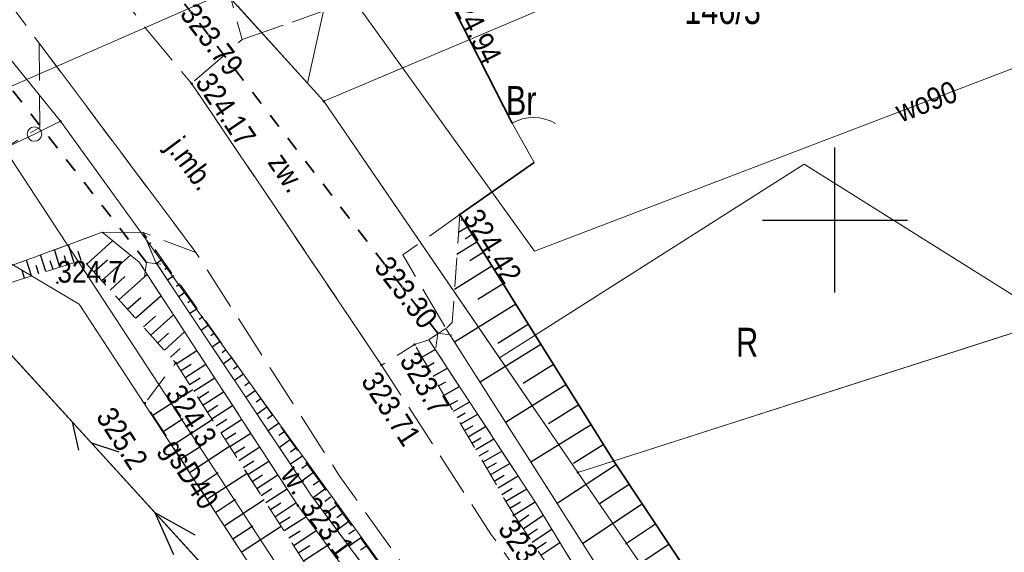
# Model space of a CAD drawing. Header units: metres. Extents: x 7423100 to 7431699, y 5527887 to 5533362.
# Tile 68 of 114: x 7428472 to 7428506, y 5529789 to 5529807. Entities that reach past the tile are written whole.
import ezdxf
from ezdxf.enums import TextEntityAlignment as Align

# ---------------------------------------------------------------- set-up
doc = ezdxf.new("R2010")
doc.units = ezdxf.units.M
doc.header["$MEASUREMENT"] = 0
for name, pattern in [('1.0_0.5', [1.5, 1, -0.5]), ('1.5_0.5', [2, 1.5, -0.5]), ('219-500', [0]), ('otkz_500', [1, 0.5, -0.5]), ('otof_500', [0]), ('suep_nn_500', [0]), ('sutp_500', [0])]:
    doc.linetypes.add(name, pattern=pattern)
doc.layers.get('0').update_dxf_attribs({"color": 2, "linetype": 'CONTINUOUS', "lineweight": 5})
for name, color, linetype in [('000 Inne (niezydentyfikowane)', 7, 'CONTINUOUS'), ('202-punkt graniczny', 7, 'CONTINUOUS'), ('203-punkt graniczny', 7, 'CONTINUOUS'), ('210-oznaczenie konturu użytku gruntowego', 7, 'CONTINUOUS'), ('211-numer działki ewidencyjnej', 7, 'CONTINUOUS'), ('217-kontur klasyfikacyjny', 7, 'CONTINUOUS'), ('218-kontur użytku gruntowego', 7, 'CONTINUOUS'), ('219-działka ewidencyjna', 7, 'CONTINUOUS'), ('furtka', 7, 'CONTINUOUS'), ('jezdnia', 7, 'CONTINUOUS'), ('jezdnia-Atr17', 7, 'CONTINUOUS'), ('obszar utwardzony', 7, 'CONTINUOUS'), ('obszar utwardzony-Atr17', 7, 'CONTINUOUS'), ('ogrodzenie trwałe', 7, 'CONTINUOUS'), ('pikieta naturalna', 7, 'CONTINUOUS'), ('pikieta naturalna-Atr2', 7, 'CONTINUOUS'), ('pikieta sztuczna', 7, 'CONTINUOUS'), ('pikieta sztuczna-Atr2', 7, 'CONTINUOUS'), ('przepust', 7, 'CONTINUOUS'), ('przewód elektroenergetyczny niskiego napięcia', 7, 'CONTINUOUS'), ('przewód gazowy', 7, 'CONTINUOUS'), ('przewód gazowy-Atr1', 7, 'CONTINUOUS'), ('przewód kanalizacyjny', 7, 'CONTINUOUS'), ('przewód telekomunikacyjny napowietrzny', 7, 'CONTINUOUS'), ('przewód wodociągowy', 7, 'CONTINUOUS'), ('przewód wodociągowy-Atr1', 7, 'CONTINUOUS'), ('rów przydrożny (poligon)', 7, 'CONTINUOUS'), ('rów przydrożny (poligon)-Atr17', 7, 'CONTINUOUS'), ('skarpa nieumocniona', 7, 'CONTINUOUS'), ('Wstawianie ramki sekcyjnej z opisem', 7, 'CONTINUOUS')]:
    doc.layers.add(name, color=color, linetype=linetype)
doc.styles.get("Standard").update_dxf_attribs({"font": 'Working1250.shx', "width": 0.75})
doc.linetypes.add('902-500', pattern='A,3.75,0,[1,ksztalty.shx,S=0.5,R=0,X=0,Y=0],3.75', length=7.5)

# ---------------------------------------------------------------- blocks, each defined once
blk = doc.blocks.new('203')
at = {"linetype": 'Continuous', "lineweight": 0}
h = blk.add_hatch(color=0, dxfattribs=at)
edge = h.paths.add_edge_path()
edge.add_arc((0, 0), 0.045, 0, 360)
blk = doc.blocks.new('202')
at = {"color": 0, "linetype": 'Continuous', "lineweight": 0}
blk.add_circle((0, 0), 0.25, dxfattribs=at)
blk = doc.blocks.new('IB05')
at = {"color": 0, "linetype": 'Continuous', "lineweight": 13}
for q in [(0.354, 0.354), (0.354, -0.354)]:
    blk.add_line((0, 0), q, dxfattribs=at)
blk = doc.blocks.new('PW01')
at = {"linetype": 'Continuous', "lineweight": 13}
h = blk.add_hatch(color=0, dxfattribs=at)
edge = h.paths.add_edge_path()
edge.add_arc((0, 0), 0.045, 0, 360)
blk = doc.blocks.new('OK04')
at = {"color": 0, "linetype": 'Continuous', "lineweight": 0}
blk.add_arc((1.5, 0.001), 1.5, 120, 180, dxfattribs=at)
blk = doc.blocks.new('SUTP')
at = {"color": 0, "linetype": 'Continuous'}
for p, q in [((0, 0), (0.866, 0.5)), ((9.232, 0), (8.366, 0.5)), ((0, 0), (9.232, 0)), ((1.866, -0.5), (1, 0)), ((7.366, -0.5), (8.232, 0))]:
    blk.add_line(p, q, dxfattribs=at)
blk = doc.blocks.new('SUEP1')
at = {"color": 0, "linetype": 'Continuous'}
for p, q in [((5, 0), (3.5, 0.5)), ((15, 0), (13.5, 0.5)), ((0, 0), (5, 0)), ((5, 0), (3.5, -0.5)), ((5, 0), (15, 0)), ((15, 0), (13.5, -0.5))]:
    blk.add_line(p, q, dxfattribs=at)
blk = doc.blocks.new('RAMKA500K')
at = {"color": 0}
for p, q in [((100, 47.5), (100, 52.5)), ((97.5, 50), (102.5, 50))]:
    blk.add_line(p, q, dxfattribs=at)

msp = doc.modelspace()

# ---------------------------------------------------------------- linework, layer by layer
at = {"layer": '000 Inne (niezydentyfikowane)', "color": 7, "linetype": 'Continuous', "lineweight": 25, "flags": 128}
for points in [[(7428487.16, 5529800.02), (7428487.1, 5529799.98)], [(7428487.33, 5529799.76), (7428487.02, 5529799.57)], [(7428474.19, 5529798.48), (7428475.09, 5529799.29)], [(7428476.4, 5529799.21), (7428476.32, 5529799.15)], [(7428487.65, 5529799.24), (7428486.96, 5529798.81)], [(7428487.49, 5529799.5), (7428487.24, 5529799.34)], [(7428473.27, 5529798.37), (7428473.08, 5529798.98)], [(7428473.76, 5529798.52), (7428473.56, 5529799.15)], [(7428474, 5529798.6), (7428473.9, 5529798.92)], [(7428476.6, 5529798.93), (7428476.53, 5529798.88)], [(7428487.87, 5529798.88), (7428487.4, 5529798.59)], [(7428472.29, 5529798.07), (7428472.12, 5529798.62)], [(7428472.78, 5529798.22), (7428472.6, 5529798.8)], [(7428473.03, 5529798.29), (7428472.93, 5529798.59)], [(7428473.51, 5529798.45), (7428473.42, 5529798.76)], [(7428474.44, 5529798.21), (7428474.91, 5529798.63)], [(7428474.71, 5529797.91), (7428475.7, 5529798.79)], [(7428476.8, 5529798.64), (7428476.6, 5529798.5)], [(7428472.05, 5529797.99), (7428471.96, 5529798.26)], [(7428472.54, 5529798.14), (7428472.45, 5529798.43)], [(7428477, 5529798.36), (7428476.89, 5529798.29)], [(7428488.17, 5529798.41), (7428486.88, 5529797.6)], [(7428475, 5529797.58), (7428475.51, 5529798.05)], [(7428475.3, 5529797.25), (7428476.28, 5529798.12)], [(7428477.2, 5529798.08), (7428476.98, 5529797.92)], [(7428477.4, 5529797.79), (7428477.29, 5529797.71)], [(7428477.6, 5529797.51), (7428477.37, 5529797.35)], [(7428488.55, 5529797.8), (7428487.68, 5529797.26)], [(7428475.6, 5529796.92), (7428476.06, 5529797.33)], [(7428475.88, 5529796.61), (7428476.75, 5529797.39)], [(7428477.8, 5529797.23), (7428477.68, 5529797.14)], [(7428478, 5529796.94), (7428477.75, 5529796.77)], [(7428488.99, 5529797.1), (7428486.88, 5529795.79)], [(7428476.15, 5529796.31), (7428476.56, 5529796.68)], [(7428476.4, 5529796.03), (7428477.18, 5529796.73)], [(7428478.2, 5529796.66), (7428478.07, 5529796.57)], [(7428476.87, 5529795.51), (7428477.57, 5529796.14)], [(7428478.4, 5529796.38), (7428478.14, 5529796.19)], [(7428489.42, 5529796.4), (7428488.37, 5529795.74)], [(7428476.64, 5529795.76), (7428477.01, 5529796.09)], [(7428478.6, 5529796.09), (7428478.47, 5529796)], [(7428478.8, 5529795.81), (7428478.52, 5529795.61)], [(7428477.08, 5529795.27), (7428477.41, 5529795.57)], [(7428477.28, 5529795.04), (7428477.99, 5529795.5)], [(7428479, 5529795.53), (7428478.86, 5529795.42)], [(7428485.75, 5529795.27), (7428486.21, 5529795.53)], [(7428489.86, 5529795.7), (7428487.76, 5529794.4)], [(7428479.2, 5529795.24), (7428478.91, 5529795.04)], [(7428477.43, 5529794.8), (7428477.79, 5529795.03)], [(7428477.59, 5529794.56), (7428478.3, 5529795.02)], [(7428479.4, 5529794.96), (7428479.25, 5529794.85)], [(7428485.94, 5529794.94), (7428486.18, 5529795.08)], [(7428486.14, 5529794.61), (7428486.63, 5529794.89)], [(7428490.29, 5529795.01), (7428489.25, 5529794.36)], [(7428477.74, 5529794.32), (7428478.1, 5529794.55)], [(7428477.89, 5529794.09), (7428478.61, 5529794.55)], [(7428479.6, 5529794.68), (7428479.29, 5529794.46)], [(7428486.33, 5529794.28), (7428486.58, 5529794.42)], [(7428476.47, 5529793.26), (7428477.85, 5529794.15)], [(7428478.05, 5529793.85), (7428478.4, 5529794.08)], [(7428479.8, 5529794.39), (7428479.65, 5529794.28)], [(7428480, 5529794.11), (7428479.68, 5529793.88)], [(7428486.52, 5529793.95), (7428487.05, 5529794.25)], [(7428490.72, 5529794.31), (7428488.64, 5529793.01)], [(7428478.2, 5529793.61), (7428478.91, 5529794.07)], [(7428480.2, 5529793.83), (7428480.04, 5529793.71)], [(7428486.71, 5529793.62), (7428486.99, 5529793.77)], [(7428478.35, 5529793.37), (7428478.71, 5529793.61)], [(7428478.51, 5529793.14), (7428479.22, 5529793.6)], [(7428480.4, 5529793.54), (7428480.07, 5529793.3)], [(7428486.84, 5529793.4), (7428487.4, 5529793.72)], [(7428491.16, 5529793.62), (7428490.12, 5529792.97)], [(7428476.83, 5529792.7), (7428477.52, 5529793.15)], [(7428477.14, 5529792.22), (7428478.52, 5529793.11)], [(7428478.66, 5529792.9), (7428479.02, 5529793.13)], [(7428478.82, 5529792.66), (7428479.53, 5529793.12)], [(7428480.6, 5529793.26), (7428480.43, 5529793.14)], [(7428486.97, 5529793.18), (7428487.25, 5529793.34)], [(7428487.1, 5529792.96), (7428487.68, 5529793.3)], [(7428480.81, 5529792.98), (7428480.45, 5529792.72)], [(7428487.22, 5529792.74), (7428487.52, 5529792.91)], [(7428487.35, 5529792.52), (7428487.95, 5529792.87)], [(7428491.59, 5529792.93), (7428489.51, 5529791.64)], [(7428478.97, 5529792.42), (7428479.33, 5529792.65)], [(7428479.13, 5529792.18), (7428479.85, 5529792.64)], [(7428481.01, 5529792.69), (7428480.82, 5529792.56)], [(7428481.21, 5529792.41), (7428480.84, 5529792.15)], [(7428487.48, 5529792.3), (7428487.79, 5529792.48)], [(7428487.61, 5529792.08), (7428488.23, 5529792.45)], [(7428477.44, 5529791.76), (7428478.13, 5529792.2)], [(7428477.74, 5529791.29), (7428479.12, 5529792.19)], [(7428479.28, 5529791.94), (7428479.64, 5529792.17)], [(7428479.44, 5529791.7), (7428480.16, 5529792.17)], [(7428481.41, 5529792.13), (7428481.22, 5529791.99)], [(7428487.73, 5529791.86), (7428488.05, 5529792.05)], [(7428492.01, 5529792.24), (7428490.98, 5529791.6)], [(7428481.61, 5529791.84), (7428481.22, 5529791.57)], [(7428487.86, 5529791.65), (7428488.51, 5529792.02)], [(7428479.59, 5529791.46), (7428479.95, 5529791.69)], [(7428479.75, 5529791.22), (7428480.47, 5529791.68)], [(7428481.81, 5529791.56), (7428481.61, 5529791.42)], [(7428487.99, 5529791.43), (7428488.32, 5529791.62)], [(7428488.11, 5529791.21), (7428488.79, 5529791.6)], [(7428492.45, 5529791.55), (7428490.42, 5529790.21)], [(7428478.04, 5529790.83), (7428478.73, 5529791.28)], [(7428478.34, 5529790.37), (7428479.72, 5529791.26)], [(7428479.9, 5529790.98), (7428480.26, 5529791.21)], [(7428480.06, 5529790.73), (7428480.78, 5529791.2)], [(7428482.01, 5529791.28), (7428481.61, 5529790.99)], [(7428488.24, 5529790.99), (7428488.59, 5529791.19)], [(7428488.38, 5529790.76), (7428489.07, 5529791.17)], [(7428480.21, 5529790.49), (7428480.58, 5529790.73)], [(7428480.37, 5529790.25), (7428481.1, 5529790.72)], [(7428482.21, 5529790.99), (7428482, 5529790.85)], [(7428482.41, 5529790.71), (7428482, 5529790.41)], [(7428488.51, 5529790.53), (7428488.86, 5529790.74)], [(7428488.65, 5529790.3), (7428489.37, 5529790.72)], [(7428492.9, 5529790.87), (7428491.88, 5529790.2)], [(7428478.63, 5529789.91), (7428479.32, 5529790.36)], [(7428478.93, 5529789.45), (7428480.31, 5529790.35)], [(7428482.61, 5529790.43), (7428482.41, 5529790.28)], [(7428480.53, 5529790.01), (7428480.89, 5529790.24)], [(7428480.68, 5529789.76), (7428481.41, 5529790.24)], [(7428482.82, 5529790.15), (7428482.41, 5529789.85)], [(7428488.79, 5529790.06), (7428489.15, 5529790.27)], [(7428488.93, 5529789.82), (7428489.66, 5529790.27)], [(7428493.35, 5529790.19), (7428491.3, 5529788.83)], [(7428480.84, 5529789.52), (7428481.21, 5529789.76)], [(7428481, 5529789.28), (7428481.75, 5529789.76)], [(7428483.02, 5529789.87), (7428482.82, 5529789.72)], [(7428489.09, 5529789.58), (7428489.44, 5529789.82)], [(7428489.24, 5529789.34), (7428489.94, 5529789.81)], [(7428479.23, 5529789), (7428479.92, 5529789.44)], [(7428479.52, 5529788.54), (7428480.9, 5529789.43)], [(7428483.23, 5529789.59), (7428482.83, 5529789.3)], [(7428489.4, 5529789.11), (7428489.74, 5529789.34)], [(7428489.55, 5529788.88), (7428490.23, 5529789.33)], [(7428493.81, 5529789.5), (7428492.78, 5529788.81)], [(7428481.16, 5529789.03), (7428481.55, 5529789.27)], [(7428481.33, 5529788.77), (7428482.11, 5529789.28)], [(7428483.43, 5529789.3), (7428483.23, 5529789.16)], [(7428483.63, 5529789.02), (7428483.24, 5529788.74)], [(7428481.49, 5529788.51), (7428481.89, 5529788.77)], [(7428481.67, 5529788.24), (7428482.48, 5529788.77)], [(7428483.84, 5529788.74), (7428483.64, 5529788.6)], [(7428489.71, 5529788.66), (7428490.04, 5529788.88)], [(7428489.86, 5529788.43), (7428490.51, 5529788.87)], [(7428494.27, 5529788.8), (7428492.19, 5529787.42)]]:
    msp.add_lwpolyline(points, dxfattribs=at)
at = {"layer": '217-kontur klasyfikacyjny', "color": 92, "linetype": 'Continuous', "lineweight": 18, "flags": 128}
for points in [[(7428484.78, 5529818.18), (7428481.81, 5529804.72)], [(7428481.81, 5529804.72), (7428482.37, 5529804.1)], [(7428482.37, 5529804.1), (7428488.43, 5529795.24)], [(7428488.43, 5529795.24), (7428491.13, 5529791.29)], [(7428491.13, 5529791.29), (7428495.46, 5529784.97)]]:
    msp.add_lwpolyline(points, dxfattribs=at)
at = {"layer": '218-kontur użytku gruntowego', "color": 3, "linetype": 'Continuous', "lineweight": 18, "flags": 128}
for points in [[(7428473.29, 5529803.41), (7428453.38, 5529828.04)], [(7428453.38, 5529828.04), (7428473.29, 5529803.41)], [(7428481.81, 5529804.72), (7428484.78, 5529818.18)], [(7428484.78, 5529818.18), (7428481.81, 5529804.72)], [(7428496.38, 5529810.04), (7428482.37, 5529804.1)], [(7428482.37, 5529804.1), (7428496.38, 5529810.04)], [(7428479.39, 5529807.39), (7428481.81, 5529804.72)], [(7428481.81, 5529804.72), (7428479.39, 5529807.39)], [(7428482.37, 5529804.1), (7428481.81, 5529804.72)], [(7428481.81, 5529804.72), (7428482.37, 5529804.1)], [(7428482.37, 5529804.1), (7428488.43, 5529795.24)], [(7428488.43, 5529795.24), (7428482.37, 5529804.1)], [(7428491.18, 5529778.65), (7428473.29, 5529803.41)], [(7428473.29, 5529803.41), (7428491.18, 5529778.65)], [(7428488.43, 5529795.24), (7428498.94, 5529801.93)], [(7428498.94, 5529801.93), (7428488.43, 5529795.24)], [(7428498.94, 5529801.93), (7428507.51, 5529796.55)], [(7428507.51, 5529796.55), (7428498.94, 5529801.93)], [(7428507.51, 5529796.55), (7428491.13, 5529791.29)], [(7428491.13, 5529791.29), (7428507.51, 5529796.55)], [(7428488.43, 5529795.24), (7428491.13, 5529791.29)], [(7428491.13, 5529791.29), (7428488.43, 5529795.24)], [(7428491.13, 5529791.29), (7428495.46, 5529784.97)], [(7428495.46, 5529784.97), (7428491.13, 5529791.29)]]:
    msp.add_lwpolyline(points, dxfattribs=at)
at = {"layer": '219-działka ewidencyjna', "color": 7, "linetype": '219-500', "lineweight": 18, "flags": 128}
for points in [[(7428453.38, 5529828.04), (7428473.29, 5529803.41)], [(7428472, 5529815.54), (7428482.37, 5529804.1)], [(7428482.37, 5529804.1), (7428496.38, 5529810.04)], [(7428482.37, 5529804.1), (7428491.13, 5529791.29)], [(7428473.29, 5529803.41), (7428472.39, 5529802.97)], [(7428473.29, 5529803.41), (7428491.18, 5529778.65)], [(7428472.39, 5529802.97), (7428451.07, 5529792.89)], [(7428491.13, 5529791.29), (7428510.04, 5529797.36)], [(7428491.13, 5529791.29), (7428495.46, 5529784.97)]]:
    msp.add_lwpolyline(points, dxfattribs=at)
at = {"layer": 'furtka', "color": 7, "linetype": 'otof_500', "lineweight": 18, "flags": 128}
msp.add_lwpolyline([(7428488.86, 5529803.34), (7428489.63, 5529801.99)], dxfattribs=at)
at = {"layer": 'jezdnia', "color": 7, "linetype": '1.5_0.5', "lineweight": 18, "flags": 128}
for points in [[(7428221.83, 5529859.06), (7428239.01, 5529858.99), (7428253.99, 5529859.72), (7428265.5, 5529861.38), (7428277.07, 5529864.16), (7428290.89, 5529868.45), (7428293.04, 5529869.14), (7428301.52, 5529872.2), (7428305.2, 5529873.39), (7428319.44, 5529878.5), (7428323.86, 5529880.14), (7428324.34, 5529880.3), (7428330.88, 5529882.74), (7428336.72, 5529884.92), (7428348.06, 5529889.26), (7428353.21, 5529891.27), (7428358.72, 5529893.44), (7428359.2, 5529893.62), (7428361.94, 5529894.59), (7428364.19, 5529895.48), (7428367.64, 5529896.72), (7428367.76, 5529896.77), (7428369.58, 5529897.36), (7428371.59, 5529897.9), (7428373.73, 5529898.2), (7428374.85, 5529898.28), (7428379.02, 5529898.38), (7428384.43, 5529897.17), (7428385.91, 5529896.51), (7428388.14, 5529895.35), (7428393.51, 5529891.28), (7428396.88, 5529888.25), (7428397.86, 5529887.39), (7428401.43, 5529883.89), (7428407.74, 5529877.22), (7428418.24, 5529866.24), (7428419.85, 5529864.67), (7428434.95, 5529848.69), (7428441.23, 5529841.92), (7428448.8, 5529833.69), (7428450.49, 5529831.91), (7428453.64, 5529828.57), (7428454.65, 5529827.58), (7428459.37, 5529822.34), (7428460.98, 5529820.46), (7428466.65, 5529813.7), (7428470.5, 5529808.88), (7428472.55, 5529806.11), (7428477.96, 5529798.88), (7428482.92, 5529791.15), (7428490.64, 5529780.36), (7428494.03, 5529775.87), (7428495.95, 5529773.69), (7428496.57, 5529772.97), (7428506.18, 5529762.68), (7428508.88, 5529760.02), (7428509.44, 5529759.49), (7428516.17, 5529753.72), (7428517.86, 5529756.43), (7428508.93, 5529764.36), (7428508.51, 5529764.82), (7428501.24, 5529772.39), (7428498.58, 5529775.4), (7428493.99, 5529780.96), (7428492.62, 5529782.91), (7428488.13, 5529789.16), (7428484.36, 5529794.99), (7428480.77, 5529800.33), (7428477.81, 5529804.71), (7428476.28, 5529806.55), (7428472.92, 5529810.96), (7428466.26, 5529819.2), (7428463.25, 5529822.65), (7428457.48, 5529829.22), (7428457.05, 5529829.55), (7428452.08, 5529834.78), (7428451.46, 5529835.46), (7428443.33, 5529844.29), (7428436.82, 5529851.12), (7428422, 5529867), (7428420.84, 5529868.25), (7428409.85, 5529879.75), (7428403.88, 5529885.97), (7428400, 5529889.93), (7428396.76, 5529892.82), (7428389.77, 5529898.14), (7428386.69, 5529899.7), (7428385.47, 5529900.18), (7428382.32, 5529901.02), (7428379.16, 5529901.53), (7428374.97, 5529901.48), (7428372.62, 5529901.33), (7428366.07, 5529899.61), (7428362.9, 5529898.41), (7428358.21, 5529896.52), (7428351.07, 5529893.84), (7428338.83, 5529889.13), (7428334.61, 5529887.52), (7428329.48, 5529885.6), (7428320.54, 5529882.15), (7428318.17, 5529881.45), (7428299.73, 5529874.9), (7428291.96, 5529872.07), (7428289.64, 5529871.33), (7428276.2, 5529867.26), (7428264.83, 5529864.54), (7428254.09, 5529862.97), (7428238.54, 5529862.2), (7428222.08, 5529862.32)], [(7428456.35, 5529792.22), (7428461.05, 5529794.57), (7428474.73, 5529799.58), (7428476.14, 5529799.57), (7428477.96, 5529798.88), (7428472.55, 5529806.11), (7428472.58, 5529803.2), (7428470.6, 5529802.05), (7428459.88, 5529796.99), (7428453.71, 5529794), (7428446.78, 5529791.1), (7428445.94, 5529790.87), (7428438.24, 5529788.06), (7428426.07, 5529785.04), (7428415.52, 5529782.33), (7428403.39, 5529779.3), (7428389.24, 5529775.53), (7428379.28, 5529772.63), (7428366.1, 5529769.59), (7428359.78, 5529768.31), (7428346.45, 5529765.36), (7428332.07, 5529761.97), (7428314.12, 5529757.43), (7428300.43, 5529754.3), (7428299.52, 5529754.06), (7428291.13, 5529752.13), (7428282.29, 5529750.1), (7428272.2, 5529747.84), (7428263.5, 5529746.08), (7428251.63, 5529743.71), (7428252.37, 5529741.28), (7428264.06, 5529743.57), (7428265.04, 5529743.74), (7428272.82, 5529745.43), (7428276.13, 5529746.05), (7428282.98, 5529747.69), (7428291.89, 5529749.72), (7428301.22, 5529751.85), (7428314.73, 5529754.83), (7428325.19, 5529757.29), (7428325.4, 5529754.92), (7428330.72, 5529756.28), (7428332.14, 5529756.6), (7428332.8, 5529759.08), (7428339.09, 5529760.89), (7428347.08, 5529762.63), (7428350.6, 5529763.35), (7428351.24, 5529763.5), (7428360.44, 5529765.29), (7428361.78, 5529765.5), (7428366.8, 5529766.3), (7428379.94, 5529769.77), (7428390.13, 5529772.42), (7428398.44, 5529774.83), (7428403.45, 5529775.81), (7428410.56, 5529777.75), (7428416.16, 5529779.28), (7428419.07, 5529780.02), (7428426.89, 5529782.01), (7428431.54, 5529783.17), (7428439.15, 5529785.38), (7428447.87, 5529788.62), (7428454.93, 5529791.57)]]:
    msp.add_lwpolyline(points, close=True, dxfattribs=at)
at = {"layer": 'obszar utwardzony', "color": 7, "linetype": '1.5_0.5', "lineweight": 18, "flags": 128}
for points in [[(7428479.55, 5529806.23), (7428484.33, 5529807.91), (7428483.54, 5529813.66), (7428482.14, 5529813.23), (7428477.96, 5529811.93), (7428478.75, 5529809.27), (7428479.06, 5529808.04)], [(7428486.59, 5529807.82), (7428484.33, 5529807.91), (7428479.55, 5529806.23), (7428477.81, 5529804.71), (7428480.77, 5529800.33), (7428484.36, 5529794.99), (7428485.5, 5529795.7), (7428485.99, 5529795.87), (7428486.58, 5529796.26), (7428485.09, 5529798.8), (7428487.06, 5529800.19), (7428489.63, 5529801.99), (7428488.86, 5529803.34)]]:
    msp.add_lwpolyline(points, close=True, dxfattribs=at)
at = {"layer": 'ogrodzenie trwałe', "color": 7, "linetype": '902-500', "lineweight": 35, "flags": 128}
for points in [[(7428483.54, 5529813.66), (7428485.92, 5529808.77), (7428486.59, 5529807.82), (7428488.86, 5529803.34)], [(7428489.63, 5529801.99), (7428487.06, 5529800.19), (7428492.39, 5529791.64), (7428496.53, 5529785.4)]]:
    msp.add_lwpolyline(points, dxfattribs=at)
at = {"layer": 'przepust', "color": 7, "linetype": 'otkz_500', "lineweight": 35, "flags": 128}
for points in [[(7428486.3, 5529796.09), (7428477.57, 5529807.46)], [(7428476.25, 5529798.54), (7428471.45, 5529804.71)]]:
    msp.add_lwpolyline(points, dxfattribs=at)
at = {"layer": 'przewód elektroenergetyczny niskiego napięcia', "color": 1, "linetype": 'suep_nn_500', "lineweight": 18, "flags": 128}
msp.add_lwpolyline([(7428479.91, 5529786.21), (7428447.05, 5529822.25)], dxfattribs=at)
at = {"layer": 'przewód gazowy', "color": 52, "linetype": 'Continuous', "lineweight": 18, "flags": 128}
msp.add_lwpolyline([(7428486.47, 5529777.92), (7428473.93, 5529797.1), (7428471.61, 5529798.48), (7428468.47, 5529801.98), (7428468.3, 5529802.12), (7428468.17, 5529802.27), (7428465.2, 5529805.81), (7428460.72, 5529810.58), (7428460.43, 5529810.93)], dxfattribs=at)
at = {"layer": 'przewód kanalizacyjny', "color": 34, "linetype": 'Continuous', "lineweight": 18, "flags": 128}
for points in [[(7428462.74, 5529801.25), (7428470.3, 5529804.06), (7428489.93, 5529812.67)], [(7428470.3, 5529804.06), (7428485.38, 5529781.02), (7428498.96, 5529762.52), (7428515.19, 5529747.76), (7428524.25, 5529750.99), (7428544.74, 5529735.55), (7428549.22, 5529732.07), (7428556.15, 5529727.13), (7428564.56, 5529720.74), (7428574.27, 5529720.26)]]:
    msp.add_lwpolyline(points, dxfattribs=at)
at = {"layer": 'przewód telekomunikacyjny napowietrzny', "color": 30, "linetype": 'sutp_500', "lineweight": 18, "flags": 128}
msp.add_lwpolyline([(7428479.91, 5529786.21), (7428447.05, 5529822.25)], dxfattribs=at)
at = {"layer": 'przewód wodociągowy', "color": 5, "linetype": 'Continuous', "lineweight": 18, "flags": 128}
msp.add_lwpolyline([(7428510.97, 5529807.09), (7428489.64, 5529798.93), (7428470.66, 5529825.32)], dxfattribs=at)
at = {"layer": 'rów przydrożny (poligon)', "color": 7, "linetype": 'Continuous', "lineweight": 18, "flags": 128}
for points in [[(7428474.73, 5529799.58), (7428476, 5529798.55), (7428481.47, 5529790.15), (7428489.36, 5529779.42), (7428489.77, 5529779.91), (7428481.92, 5529790.52), (7428476.58, 5529798.53), (7428476.14, 5529799.57)], [(7428489.69, 5529790.22), (7428493.59, 5529783.8), (7428495.17, 5529781.88), (7428502.05, 5529773.04), (7428509.79, 5529765.26), (7428518.52, 5529757.34), (7428518.86, 5529757.9), (7428510.05, 5529765.57), (7428502.46, 5529773.39), (7428498.59, 5529778.32), (7428495.71, 5529782.31), (7428494.22, 5529784.23), (7428486.58, 5529796.26), (7428485.99, 5529795.87)]]:
    msp.add_lwpolyline(points, close=True, dxfattribs=at)
at = {"layer": 'skarpa nieumocniona', "color": 7, "linetype": '1.0_0.5', "lineweight": 18, "flags": 128}
for points in [[(7428487.06, 5529800.19), (7428486.8, 5529796.46), (7428486.58, 5529796.26), (7428494.22, 5529784.23), (7428495.71, 5529782.31), (7428498.59, 5529778.32), (7428502.46, 5529773.39), (7428510.05, 5529765.57), (7428518.86, 5529757.9), (7428520.52, 5529759.28), (7428511.81, 5529766.64), (7428508.63, 5529768.81), (7428504.03, 5529775.08), (7428498.02, 5529781.61), (7428497.09, 5529783.34), (7428496.53, 5529785.4), (7428492.39, 5529791.64)], [(7428487.06, 5529800.19), (7428486.8, 5529796.46), (7428486.58, 5529796.26), (7428494.22, 5529784.23), (7428495.71, 5529782.31), (7428498.59, 5529778.32), (7428502.46, 5529773.39), (7428510.05, 5529765.57), (7428518.86, 5529757.9), (7428520.52, 5529759.28), (7428511.81, 5529766.64), (7428508.63, 5529768.81), (7428504.03, 5529775.08), (7428498.02, 5529781.61), (7428497.09, 5529783.34), (7428496.53, 5529785.4), (7428492.39, 5529791.64)], [(7428476, 5529798.55), (7428474.73, 5529799.58), (7428461.05, 5529794.57), (7428474.07, 5529798.62), (7428477.26, 5529795.07), (7428485.03, 5529783.03), (7428489.23, 5529779.17), (7428489.36, 5529779.42), (7428481.47, 5529790.15)], [(7428476, 5529798.55), (7428474.73, 5529799.58), (7428461.05, 5529794.57), (7428474.07, 5529798.62), (7428477.26, 5529795.07), (7428485.03, 5529783.03), (7428489.23, 5529779.17), (7428489.36, 5529779.42), (7428481.47, 5529790.15)], [(7428482.33, 5529790.82), (7428476.14, 5529799.57), (7428476.58, 5529798.53), (7428481.92, 5529790.52), (7428489.77, 5529779.91), (7428490.04, 5529780.19)], [(7428482.33, 5529790.82), (7428476.14, 5529799.57), (7428476.58, 5529798.53), (7428481.92, 5529790.52), (7428489.77, 5529779.91), (7428490.04, 5529780.19)], [(7428488.93, 5529789.81), (7428493.23, 5529783.41), (7428494.49, 5529781.39), (7428501.79, 5529772.86), (7428509.58, 5529765.06), (7428518.27, 5529756.97), (7428518.52, 5529757.34), (7428509.79, 5529765.26), (7428502.05, 5529773.04), (7428495.17, 5529781.88), (7428493.59, 5529783.8), (7428489.69, 5529790.22), (7428485.99, 5529795.87), (7428485.5, 5529795.7)], [(7428488.93, 5529789.81), (7428493.23, 5529783.41), (7428494.49, 5529781.39), (7428501.79, 5529772.86), (7428509.58, 5529765.06), (7428518.27, 5529756.97), (7428518.52, 5529757.34), (7428509.79, 5529765.26), (7428502.05, 5529773.04), (7428495.17, 5529781.88), (7428493.59, 5529783.8), (7428489.69, 5529790.22), (7428485.99, 5529795.87), (7428485.5, 5529795.7)], [(7428482.97, 5529780.53), (7428485.02, 5529780.52), (7428485.03, 5529783.03), (7428477.26, 5529795.07), (7428476.2, 5529793.68), (7428482.98, 5529783.19)], [(7428482.97, 5529780.53), (7428485.02, 5529780.52), (7428485.03, 5529783.03), (7428477.26, 5529795.07), (7428476.2, 5529793.68), (7428482.98, 5529783.19)]]:
    msp.add_lwpolyline(points, close=True, dxfattribs=at)

# ---------------------------------------------------------------- block references
at = {"layer": '202-punkt graniczny', "color": 7, "linetype": 'Continuous', "lineweight": 18}
msp.add_blockref('202', (7428472.39, 5529802.97), dxfattribs=at)
at = {"layer": '203-punkt graniczny', "color": 7, "linetype": 'Continuous', "lineweight": 18}
for p in [(7428482.37, 5529804.1), (7428473.29, 5529803.41), (7428491.13, 5529791.29)]:
    msp.add_blockref('203', p, dxfattribs=at)
at = {"layer": 'furtka', "color": 7, "linetype": 'Continuous', "lineweight": 18, "rotation": 299.699}
msp.add_blockref('OK04', (7428488.86, 5529803.34), dxfattribs=at)
at = {"layer": 'pikieta naturalna', "color": 7, "linetype": 'Continuous', "lineweight": 13}
for p in [(7428473.18, 5529797.84), (7428485.5, 5529795.7), (7428477.26, 5529795.07), (7428476.2, 5529793.68), (7428481.47, 5529790.15), (7428488.92, 5529789.81)]:
    msp.add_blockref('PW01', p, dxfattribs=at)
at = {"layer": 'pikieta sztuczna', "color": 7, "linetype": 'Continuous', "lineweight": 13}
for p in [(7428477.81, 5529804.71), (7428487.06, 5529800.19), (7428486.3, 5529796.09), (7428484.36, 5529794.99)]:
    msp.add_blockref('PW01', p, dxfattribs=at)
at = {"layer": 'przepust', "color": 7, "linetype": 'Continuous', "lineweight": 35}
for p, rotation in [((7428476.25, 5529798.54), 307.881), ((7428486.3, 5529796.09), 307.517)]:
    msp.add_blockref('IB05', p, dxfattribs=dict(at, rotation=rotation))
at = {"layer": 'przewód elektroenergetyczny niskiego napięcia', "color": 1, "linetype": 'Continuous', "lineweight": 18, "rotation": 132.357}
msp.add_blockref('SUEP1', (7428479.91, 5529786.21), dxfattribs=at)
at = {"layer": 'przewód telekomunikacyjny napowietrzny', "color": 30, "linetype": 'Continuous', "lineweight": 18, "rotation": 132.357}
msp.add_blockref('SUTP', (7428479.91, 5529786.21), dxfattribs=at)
at = {"layer": 'Wstawianie ramki sekcyjnej z opisem', "color": 7, "linetype": 'Continuous', "lineweight": 13}
msp.add_blockref('RAMKA500K', (7428400, 5529750), dxfattribs=at)

# ---------------------------------------------------------------- texts
at = {"layer": '210-oznaczenie konturu użytku gruntowego', "color": 3, "linetype": 'Continuous', "lineweight": 18, "width": 0.79}
for s, p in [('Br', (7428488.65, 5529803.63)), ('R', (7428496.59, 5529795.28))]:
    msp.add_text(s, height=1, dxfattribs=at).set_placement(p)
at = {"layer": '211-numer działki ewidencyjnej', "color": 7, "linetype": 'Continuous', "lineweight": 18, "width": 0.79}
msp.add_text('146/3', height=1, dxfattribs=at).set_placement((7428494.8, 5529806.77))
at = {"layer": 'jezdnia-Atr17', "color": 7, "width": 0.9}
msp.add_text('j.mb.', height=0.75, rotation=306.806, dxfattribs=at).set_placement((7428477.5, 5529802.96), align=Align.TOP_LEFT)
at = {"layer": 'obszar utwardzony-Atr17', "color": 7, "width": 0.9}
msp.add_text('zw.', height=0.75, rotation=304.05, dxfattribs=at).set_placement((7428480.72, 5529802.2), align=Align.MIDDLE_LEFT)
at = {"layer": 'pikieta naturalna-Atr2', "color": 7, "width": 0.9}
msp.add_text('324.7', height=0.75, dxfattribs=at).set_placement((7428473.18, 5529797.84))
for s, rotation, p in [('323.7', 300.141, (7428485.61, 5529795.53)), ('324.3', 302.836, (7428477.5, 5529794.4)), ('325.2', 302.836, (7428475.12, 5529793.62)), ('323.3', 303.896, (7428488.97, 5529789.75))]:
    msp.add_text(s, height=0.75, rotation=rotation, dxfattribs=at).set_placement(p, align=Align.TOP_LEFT)
msp.add_text('323.1', height=0.75, rotation=306.327, dxfattribs=at).set_placement((7428481.52, 5529790.08))
at = {"layer": 'pikieta sztuczna-Atr2', "color": 7, "width": 0.9}
for s, rotation, p in [('324.94', 296.871, (7428486.62, 5529807.77)), ('324.42', 301.939, (7428487.14, 5529800.07))]:
    msp.add_text(s, height=0.75, rotation=rotation, dxfattribs=at).set_placement(p)
for s, p in [('323.79', (7428477.67, 5529807.33)), ('323.30', (7428484.37, 5529798.6))]:
    msp.add_text(s, height=0.75, rotation=307.517, dxfattribs=at).set_placement(p, align=Align.MIDDLE_LEFT)
for s, rotation, p in [('324.17', 304.05, (7428478.53, 5529805.17)), ('323.71', 302.888, (7428484.26, 5529794.85))]:
    msp.add_text(s, height=0.75, rotation=rotation, dxfattribs=at).set_placement(p, align=Align.TOP_LEFT)
at = {"layer": 'przewód gazowy-Atr1', "color": 40, "width": 0.9}
msp.add_text('gsD40', height=0.75, rotation=303.177, dxfattribs=at).set_placement((7428477.05, 5529792.33), align=Align.MIDDLE_LEFT)
at = {"layer": 'przewód wodociągowy-Atr1', "color": 5, "width": 0.9}
msp.add_text('wo90', height=0.75, rotation=20.935, dxfattribs=at).set_placement((7428502.14, 5529803.71), align=Align.MIDDLE_LEFT)
at = {"layer": 'rów przydrożny (poligon)-Atr17', "color": 7, "width": 0.9}
msp.add_text('w.', height=0.75, rotation=303.072, dxfattribs=at).set_placement((7428480.85, 5529791.2))

doc.saveas('drawing.dxf')
